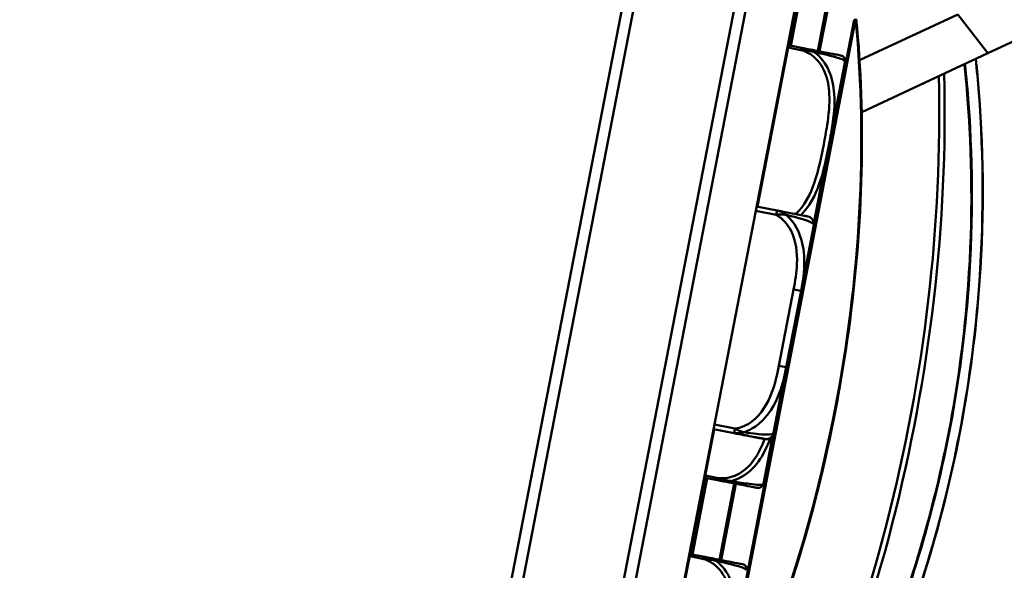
# Model space of a CAD drawing. Header units: inches. Extents: x 0.8 to 72.9, y -5.1 to 48.7.
# Tile 12 of 237: x 16.5 to 19.1, y 15 to 16.5. Entities that reach past the tile are written whole.
import ezdxf

# ---------------------------------------------------------------- set-up
doc = ezdxf.new("R2010")
doc.units = ezdxf.units.IN
doc.header["$MEASUREMENT"] = 0
for name, color, linetype, lineweight in [('Dimensions(ROSSANSI)', 7, 'Continuous', 25), ('Visible Edges(ROSSANSI)', 7, 'Continuous', 50), ('Visible Tangent Edges(ROSSANSI)', 7, 'Continuous', 50)]:
    doc.layers.add(name, color=color, linetype=linetype, lineweight=lineweight)
doc.styles.add('DEFAULT-ROSSANSI', font='arial.ttf')
doc.dimstyles.new('DEFAULT-ROSSANSI', dxfattribs={"dimtxt": 1, "dimasz": 0.098425, "dimexe": 0.125, "dimexo": 0.0625, "dimgap": 0.031496, "dimtad": 0, "dimtih": 1, "dimtoh": 1, "dimrnd": 1e-08, "dimzin": 0, "dimdsep": 46, "dimtxsty": 'DEFAULT-ROSSANSI', "dimcen": 0.09, "dimdle": 0.393701, "dimclrd": 7, "dimclre": 7, "dimclrt": 179, "dimadec": 0, "dimazin": 0, "dimtfac": 1, "dimtofl": 0, "dimtmove": 0, "dimatfit": 3, "dimfxl": 1, "dimtolj": 1, "dimtzin": 0, "dimlwd": 25, "dimlwe": 25, "dimarcsym": 0})

# ---------------------------------------------------------------- blocks, each defined once
blk = doc.blocks.new('*D7')
at = {"layer": 'Defpoints', "color": 0}
for p in [(18.0183, 23.6826), (3.2881, 10.3653), (16.4317, 7.8223)]:
    blk.add_point(p, dxfattribs=at)
at = {"layer": 'Dimensions(ROSSANSI)', "color": 7, "lineweight": 25}
for p, q in [((17.9569, 23.6945), (6.1804, 25.9729)), ((6.2845, 25.8526), (4.9257, 18.8296)), ((3.3068, 10.4619), (4.6655, 17.4849)), ((16.3704, 7.8342), (3.1653, 10.3891))]:
    blk.add_line(p, q, dxfattribs=at)
at = {"layer": 'Dimensions(ROSSANSI)', "color": 7}
for points in [[(6.2684, 25.8557), (6.3006, 25.8494), (6.3032, 25.9492)], [(3.2907, 10.4651), (3.3229, 10.4588), (3.2881, 10.3653)]]:
    blk.add_solid(points, dxfattribs=at)
at = {"layer": 'Dimensions(ROSSANSI)', "color": 179, "lineweight": 25, "insert": (0.8389, 18.7981), "char_height": 1, "attachment_point": 1, "style": 'DEFAULT-ROSSANSI'}
blk.add_mtext('\\A1;15.87 [403.2]', dxfattribs=at)
blk = doc.blocks.new('*D9')
at = {"layer": 'Defpoints', "color": 0}
for p in [(20.9572, 23.5647), (16.7247, 7.3336), (21.5914, 5.2728)]:
    blk.add_point(p, dxfattribs=at)
at = {"layer": 'Dimensions(ROSSANSI)', "color": 7, "lineweight": 25}
for p, q in [((21.0148, 23.5403), (28.1781, 20.5071)), ((28.0246, 20.4652), (24.0396, 11.0543)), ((21.6298, 5.3634), (23.4702, 9.7096)), ((16.7823, 7.3092), (21.7065, 5.2241))]:
    blk.add_line(p, q, dxfattribs=at)
at = {"layer": 'Dimensions(ROSSANSI)', "color": 7}
for points in [[(28.0095, 20.4716), (28.0397, 20.4588), (28.063, 20.5558)], [(21.6147, 5.3698), (21.6449, 5.357), (21.5914, 5.2728)]]:
    blk.add_solid(points, dxfattribs=at)
at = {"layer": 'Dimensions(ROSSANSI)', "color": 179, "lineweight": 25, "insert": (19.7982, 11.0228), "char_height": 1, "attachment_point": 1, "style": 'DEFAULT-ROSSANSI'}
blk.add_mtext('\\A1;16.60 [421.6]', dxfattribs=at)
blk = doc.blocks.new('*D12')
at = {"layer": 'Defpoints', "color": 0}
for p in [(20.3257, 29.7563), (14.3874, 23.4825), (20.8786, 23.3789), (14.3874, 8.0496)]:
    blk.add_point(p, dxfattribs=at)
at = {"layer": 'Dimensions(ROSSANSI)', "color": 7, "lineweight": 25}
for p, q in [((14.3874, 23.545), (14.3874, 30.679)), ((20.9029, 23.4365), (23.2112, 28.8877))]:
    blk.add_line(p, q, dxfattribs=at)
for start, end in [(81.16585, 89.74941), (67.30059, 75.85919)]:
    blk.add_arc((14.3874, 8.0496), 22.5044, start, end, dxfattribs=at)
at = {"layer": 'Dimensions(ROSSANSI)', "color": 7}
for points in [[(14.4858, 30.5373), (14.4859, 30.5702), (14.3874, 30.554)], [(23.0782, 28.8259), (23.0654, 28.7957), (23.1625, 28.7726)]]:
    blk.add_solid(points, dxfattribs=at)
at = {"layer": 'Dimensions(ROSSANSI)', "color": 179, "lineweight": 25, "insert": (17.875, 30.6151), "char_height": 1, "attachment_point": 1, "style": 'DEFAULT-ROSSANSI'}
blk.add_mtext('\\A1;23°', dxfattribs=at)
blk = doc.blocks.new('*D13')
at = {"layer": 'Defpoints', "color": 0}
for p in [(14.3874, 23.4825), (16.8244, 7.5198), (15.55, 3.9989), (14.3874, -5.0762)]:
    blk.add_point(p, dxfattribs=at)
at = {"layer": 'Dimensions(ROSSANSI)', "color": 7, "lineweight": 25}
for p, q in [((14.3874, 23.42), (14.3874, 3.9481)), ((16.8126, 7.4584), (16.1016, 3.7838))]:
    blk.add_line(p, q, dxfattribs=at)
for start, end in [(90, 91.37691), (79.66637, 89.38363)]:
    blk.add_arc((14.3874, -5.0762), 9.1493, start, end, dxfattribs=at)
at = {"layer": 'Dimensions(ROSSANSI)', "color": 7}
for points in [[(14.4857, 4.0561), (14.4859, 4.0889), (14.3874, 4.0731)], [(16.0316, 3.9408), (16.0256, 3.9085), (16.1253, 3.9065)]]:
    blk.add_solid(points, dxfattribs=at)
at = {"layer": 'Dimensions(ROSSANSI)', "color": 179, "lineweight": 25, "insert": (12.2684, 4.498), "char_height": 1, "attachment_point": 1, "style": 'DEFAULT-ROSSANSI'}
blk.add_mtext('\\A1;11°', dxfattribs=at)

msp = doc.modelspace()

# ---------------------------------------------------------------- linework, layer by layer
at = {"layer": 'Visible Edges(ROSSANSI)'}
for p, q in [((16.7017, 7.5436), (18.9287, 19.0541)), ((16.8244, 7.5198), (19.0514, 19.0304)), ((18.5949, 19.0028), (16.7596, 9.5167)), ((16.7947, 9.5405), (18.6186, 18.9676)), ((18.8719, 18.9186), (17.048, 9.4915)), ((18.6215, 16.7978), (18.4603, 15.9644)), ((19.4758, 16.5578), (19.061, 16.3639)), ((18.7268, 16.3457), (18.9825, 16.4652)), ((18.575, 16.3782), (18.5416, 16.3847)), ((18.7323, 16.2103), (19.061, 16.3639)), ((18.6076, 15.9203), (18.6887, 16.3394)), ((18.5117, 15.9544), (18.4583, 15.9648)), ((18.5741, 15.7446), (18.6073, 15.9159)), ((18.5357, 15.546), (18.5741, 15.7446)), ((18.5026, 15.3748), (18.5357, 15.546)), ((18.348, 15.384), (18.3125, 15.2008)), ((18.346, 15.3844), (18.3994, 15.3741)), ((18.3461, 15.385), (18.3996, 15.3746)), ((18.5024, 15.3742), (18.5026, 15.3748)), ((18.477, 15.2452), (18.5011, 15.37)), ((18.3236, 15.2581), (18.357, 15.2516)), ((18.3123, 15.1997), (18.2933, 15.1015)), ((18.3104, 15.2001), (18.3123, 15.1997)), ((18.3105, 15.2009), (18.3125, 15.2005)), ((18.3105, 15.2006), (18.3124, 15.2003)), ((18.3106, 15.2012), (18.3125, 15.2008)), ((18.2931, 15.1005), (18.2411, 14.8317)), ((18.2912, 15.1012), (18.2932, 15.1008)), ((18.2912, 15.101), (18.2932, 15.1006)), ((18.2912, 15.1008), (18.2931, 15.1005)), ((18.2913, 15.1013), (18.2932, 15.1009)), ((18.2914, 15.1019), (18.2933, 15.1015)), ((18.3185, 15.0528), (18.2851, 15.0592))]:
    msp.add_line(p, q, dxfattribs=at)
for centre, radius, start, end in [((18.6755, 16.3447), 0.0138, 355.5035, 79.05), ((18.6597, 16.345), 0.0295, 349.05, 354.922), ((18.5656, 16.3534), 0.124, 354.922, 355.5035), ((18.5879, 15.9196), 0.0197, 349.05, 79.05), ((18.4832, 15.3785), 0.0197, 259.05, 349.05), ((18.4831, 15.378), 0.0197, 259.05, 349.05), ((18.4627, 15.2452), 0.0138, 259.05, 342.5965), ((18.3576, 15.2782), 0.124, 342.5965, 343.178), ((18.448, 15.2508), 0.0295, 343.178, 349.05), ((18.419, 15.0193), 0.0138, 355.5035, 79.05), ((18.3091, 15.0279), 0.124, 354.922, 355.5035)]:
    msp.add_arc(centre, radius, start, end, dxfattribs=at)
for points, knots in [([(18.3342, 14.4684), (18.3938, 14.583), (18.4479, 14.7053), (18.5433, 14.9604), (18.5845, 15.0933), (18.6525, 15.3646), (18.6793, 15.503), (18.7174, 15.7801), (18.7287, 15.9188), (18.7353, 16.1911), (18.7307, 16.3247), (18.7182, 16.4533)], [1.0802358, 1.0802358, 1.0802358, 1.0802358, 1.27646, 1.27646, 1.4726842, 1.4726842, 1.6689084, 1.6689084, 1.8651326, 1.8651326, 2.0613568, 2.0613568, 2.0613568, 2.0613568]), ([(18.6781, 16.3582), (18.678, 16.3583), (18.6779, 16.3583), (18.6734, 16.3592), (18.6677, 16.3602), (18.6538, 16.3629), (18.6204, 16.3694), (18.6072, 16.372), (18.5913, 16.375), (18.575, 16.3782)], [1.0315402, 1.0315402, 1.0315402, 1.0315402, 1.2894252, 1.2894252, 1.2894252, 1.6107738, 1.6107738, 1.6107738, 1.7373496, 1.7373496, 1.7373496, 1.7373496]), ([(18.2025, 13.7869), (18.2592, 13.8504), (18.3149, 13.9177), (18.4294, 14.0684), (18.4879, 14.1528), (18.5995, 14.3319), (18.6527, 14.4266), (18.7773, 14.6784), (18.8438, 14.8422), (18.9335, 15.1304), (18.9638, 15.2503), (18.9873, 15.3716), (19.0107, 15.4929), (19.0274, 15.6155), (19.0516, 15.9164), (19.0511, 16.0932), (19.0356, 16.2917), (19.033, 16.3207), (19.03, 16.3494)], [0.205703, 0.205703, 0.205703, 0.205703, 1.01733, 1.01733, 1.924013, 1.924013, 2.830701, 2.830701, 4.215232, 4.215232, 5.153714, 5.153714, 5.153714, 6.092195, 6.092195, 7.476726, 7.476726, 7.715757, 7.715757, 7.715757, 7.715757]), ([(18.5917, 15.939), (18.5913, 15.939), (18.5908, 15.9391), (18.5869, 15.9399), (18.5819, 15.9409), (18.5716, 15.9428), (18.551, 15.9468), (18.5403, 15.9489), (18.5269, 15.9515), (18.5117, 15.9544)], [0.2569537, 0.2569537, 0.2569537, 0.2569537, 0.4371919, 0.4371919, 0.4371919, 0.6739428, 0.6739428, 0.6739428, 0.7963818, 0.7963818, 0.7963818, 0.7963818]), ([(18.3996, 15.3746), (18.4175, 15.3712), (18.433, 15.3682), (18.4445, 15.3659), (18.4622, 15.3625), (18.471, 15.3608), (18.4753, 15.36), (18.4787, 15.3593), (18.4792, 15.3592), (18.4795, 15.3592)], [-0.7968224, -0.7968224, -0.7968224, -0.7968224, -0.6514613, -0.6514613, -0.6514613, -0.427691, -0.427691, -0.427691, -0.2569517, -0.2569517, -0.2569517, -0.2569517]), ([(18.3994, 15.3741), (18.4174, 15.3706), (18.4329, 15.3676), (18.4444, 15.3654), (18.4621, 15.362), (18.4709, 15.3603), (18.4752, 15.3594), (18.4786, 15.3588), (18.4791, 15.3587), (18.4794, 15.3586)], [-0.7968224, -0.7968224, -0.7968224, -0.7968224, -0.6514613, -0.6514613, -0.6514613, -0.427691, -0.427691, -0.427691, -0.2569517, -0.2569517, -0.2569517, -0.2569517]), ([(18.357, 15.2516), (18.3672, 15.2497), (18.3774, 15.2477), (18.3866, 15.2459), (18.4036, 15.2426), (18.4178, 15.2399), (18.4282, 15.2379), (18.4385, 15.2359), (18.4453, 15.2346), (18.4499, 15.2337), (18.4563, 15.2324), (18.4584, 15.232), (18.4593, 15.2318), (18.46, 15.2317), (18.4601, 15.2317), (18.4601, 15.2317)], [0.3257308, 0.3257308, 0.3257308, 0.3257308, 0.4047738, 0.4047738, 0.4047738, 0.5505317, 0.5505317, 0.5505317, 0.6962896, 0.6962896, 0.6962896, 0.9025977, 0.9025977, 0.9025977, 1.0315402, 1.0315402, 1.0315402, 1.0315402]), ([(18.4217, 15.0328), (18.4216, 15.0328), (18.4214, 15.0329), (18.4169, 15.0337), (18.4113, 15.0348), (18.3974, 15.0375), (18.3639, 15.044), (18.3508, 15.0465), (18.3348, 15.0496), (18.3185, 15.0528)], [1.0315402, 1.0315402, 1.0315402, 1.0315402, 1.2894252, 1.2894252, 1.2894252, 1.6107738, 1.6107738, 1.6107738, 1.7373496, 1.7373496, 1.7373496, 1.7373496])]:
    msp.add_open_spline(points, degree=3, knots=knots, dxfattribs=at)
for points in [[(18.3124, 15.2001), (18.3124, 15.2), (18.3123, 15.1997)], [(18.3125, 15.2005), (18.3125, 15.2004), (18.3124, 15.2003)], [(18.3124, 15.2003), (18.3124, 15.2002), (18.3124, 15.2001)], [(18.3125, 15.2008), (18.3125, 15.2007), (18.3125, 15.2005)], [(18.2932, 15.1006), (18.2931, 15.1006), (18.2931, 15.1005)], [(18.2933, 15.1015), (18.2933, 15.1011), (18.2932, 15.1009)], [(18.2932, 15.1009), (18.2932, 15.1008), (18.2932, 15.1008)], [(18.2932, 15.1008), (18.2932, 15.1007), (18.2932, 15.1006)]]:
    msp.add_open_spline(points, degree=2, dxfattribs=at)
at = {"layer": 'Visible Tangent Edges(ROSSANSI)'}
for p, q in [((18.5475, 16.3835), (18.5901, 16.604)), ((18.6603, 16.5904), (18.6177, 16.3699)), ((18.6223, 16.369), (18.665, 16.5895)), ((18.9825, 16.4652), (19.061, 16.3639)), ((18.7129, 16.4514), (18.33, 14.4721)), ((18.3335, 14.4714), (18.7164, 16.4507)), ((18.7164, 16.4507), (18.7129, 16.4514)), ((18.5405, 16.3789), (18.5738, 16.3724)), ((18.5738, 16.3724), (18.575, 16.3782)), ((18.6076, 15.921), (18.6891, 16.3424)), ((18.4561, 15.9532), (18.5095, 15.9428)), ((18.5095, 15.9428), (18.5117, 15.9544)), ((18.5548, 15.7484), (18.5164, 15.5498)), ((18.5548, 15.7484), (18.5741, 15.7446)), ((18.5164, 15.5498), (18.5357, 15.546)), ((18.4018, 15.3862), (18.3484, 15.3966)), ((18.3994, 15.3741), (18.3996, 15.3746)), ((18.3996, 15.3746), (18.4018, 15.3862)), ((18.4763, 15.2423), (18.5009, 15.3694)), ((18.291, 15.0581), (18.3295, 15.257)), ((18.3581, 15.2574), (18.3247, 15.2639)), ((18.357, 15.2516), (18.3581, 15.2574)), ((18.3997, 15.2434), (18.3612, 15.0445)), ((18.3659, 15.0436), (18.4043, 15.2425)), ((18.3104, 15.2005), (18.3124, 15.2001)), ((18.284, 15.0534), (18.3174, 15.047)), ((18.3174, 15.047), (18.3185, 15.0528))]:
    msp.add_line(p, q, dxfattribs=at)
for centre, major_axis, ratio, start_param, end_param in [((18.7083, 16.4523), (0.00995, 0.00097), 0.391996, 5.635983, 6.283185), ((17.4972, 15.6599), (-0.4064, -2.1006), 0.5547, 1.080236, 2.061357), ((17.5217, 15.6552), (-0.4653, -2.4049), 0.5547, 0.976398, 1.949366), ((17.5299, 15.6536), (0.4672, 2.4148), 0.5547, 4.11799, 5.093257)]:
    msp.add_ellipse(centre, major_axis=major_axis, ratio=ratio, start_param=start_param, end_param=end_param, dxfattribs=at)
for points, knots in [([(18.6084, 16.3671), (18.6065, 16.3682), (18.6046, 16.3693), (18.6004, 16.3712), (18.5981, 16.3722), (18.5945, 16.3735), (18.5931, 16.3739), (18.5909, 16.3746), (18.5902, 16.3748), (18.5884, 16.3753), (18.5873, 16.3756), (18.5844, 16.3763), (18.5826, 16.3767), (18.5788, 16.3774), (18.5769, 16.3778), (18.575, 16.3782)], [-0.00026741, -0.00026741, -0.00026741, -0.00026741, 0.01456352, 0.01456352, 0.03151317, 0.03151317, 0.04210669, 0.04210669, 0.04740346, 0.04740346, 0.05587828, 0.05587828, 0.06943799, 0.06943799, 0.0844808, 0.0844808, 0.0844808, 0.0844808]), ([(18.5738, 16.3724), (18.5839, 16.3698), (18.5936, 16.3652), (18.602, 16.3591), (18.6175, 16.3478), (18.629, 16.3314), (18.6363, 16.3136), (18.6436, 16.2957), (18.6469, 16.2766), (18.6479, 16.2574), (18.6493, 16.2303), (18.6462, 16.2031), (18.6421, 16.1763), (18.6395, 16.1596), (18.6364, 16.1429), (18.6332, 16.1263), (18.6268, 16.0931), (18.6201, 16.0599), (18.6092, 16.0277), (18.5988, 15.9969), (18.5833, 15.966), (18.5595, 15.9449)], [0.325731, 0.325731, 0.325731, 0.325731, 0.404774, 0.404774, 0.404774, 0.550532, 0.550532, 0.550532, 0.69629, 0.69629, 0.69629, 0.902598, 0.902598, 0.902598, 1.03154, 1.03154, 1.03154, 1.289425, 1.289425, 1.289425, 1.535391, 1.535391, 1.535391, 1.535391]), ([(18.5732, 15.9421), (18.5963, 15.9642), (18.6115, 15.9942), (18.6217, 16.0234), (18.6335, 16.0567), (18.6402, 16.0903), (18.6467, 16.1237), (18.6499, 16.1404), (18.6529, 16.1572), (18.6555, 16.1742), (18.6596, 16.2014), (18.6626, 16.2295), (18.6607, 16.2581), (18.6593, 16.2782), (18.6553, 16.2987), (18.6469, 16.3179), (18.6386, 16.337), (18.6257, 16.3548), (18.6084, 16.3671)], [-1.515645, -1.515645, -1.515645, -1.515645, -1.289425, -1.289425, -1.289425, -1.03154, -1.03154, -1.03154, -0.902598, -0.902598, -0.902598, -0.69629, -0.69629, -0.69629, -0.550532, -0.550532, -0.550532, -0.405761, -0.405761, -0.405761, -0.405761]), ([(18.5738, 16.3724), (18.5758, 16.3721), (18.5778, 16.3719), (18.5816, 16.3714), (18.5834, 16.3713), (18.5864, 16.3709), (18.5875, 16.3708), (18.5894, 16.3706), (18.5902, 16.3705), (18.5923, 16.3703), (18.5938, 16.3701), (18.5976, 16.3695), (18.6, 16.3691), (18.6044, 16.3682), (18.6064, 16.3677), (18.6084, 16.3671)], [-0.0844808, -0.0844808, -0.0844808, -0.0844808, -0.06943799, -0.06943799, -0.05587828, -0.05587828, -0.04740346, -0.04740346, -0.04210669, -0.04210669, -0.03151317, -0.03151317, -0.01456352, -0.01456352, 0.00026741, 0.00026741, 0.00026741, 0.00026741]), ([(18.6084, 16.3671), (18.6144, 16.3658), (18.6203, 16.3646), (18.6257, 16.3633), (18.6631, 16.355), (18.6783, 16.3499), (18.6843, 16.347), (18.6892, 16.3447), (18.6892, 16.3436), (18.6892, 16.3436)], [-1.6573193, -1.6573193, -1.6573193, -1.6573193, -1.6107738, -1.6107738, -1.6107738, -1.2894252, -1.2894252, -1.2894252, -1.0315402, -1.0315402, -1.0315402, -1.0315402]), ([(19.0295, 16.3492), (19.0325, 16.3201), (19.0352, 16.2908), (19.0506, 16.0922), (19.0511, 15.9157), (19.0269, 15.6152), (19.0103, 15.4928), (18.9869, 15.3717), (18.9634, 15.2506), (18.9332, 15.1308), (18.8436, 14.843), (18.7772, 14.6794), (18.6528, 14.428), (18.5998, 14.3334), (18.4883, 14.1545), (18.4299, 14.0702), (18.3156, 13.9197), (18.2601, 13.8526), (18.2035, 13.7891)], [-7.718727, -7.718727, -7.718727, -7.718727, -7.476726, -7.476726, -6.092195, -6.092195, -5.153714, -5.153714, -5.153714, -4.215232, -4.215232, -2.830701, -2.830701, -1.924013, -1.924013, -1.01733, -1.01733, -0.205703, -0.205703, -0.205703, -0.205703]), ([(19, 16.3354), (19.0037, 16.301), (19.0068, 16.2663), (19.0213, 16.0691), (19.0214, 15.8998), (18.9978, 15.6112), (18.9818, 15.4935), (18.9592, 15.3771), (18.9367, 15.2606), (18.9077, 15.1454), (18.822, 14.8689), (18.7587, 14.7118), (18.6393, 14.4681), (18.5877, 14.3753), (18.4793, 14.1998), (18.4224, 14.1171), (18.3151, 13.9745), (18.2651, 13.9131), (18.2142, 13.8548)], [2.448072, 2.448072, 2.448072, 2.448072, 2.735767, 2.735767, 4.066581, 4.066581, 4.970623, 4.970623, 4.970623, 5.874664, 5.874664, 7.205478, 7.205478, 8.095734, 8.095734, 8.985984, 8.985984, 9.724261, 9.724261, 9.724261, 9.724261]), ([(18.2145, 13.852), (18.2654, 13.9104), (18.3155, 13.9719), (18.423, 14.1147), (18.4799, 14.1976), (18.5884, 14.3734), (18.6401, 14.4664), (18.7597, 14.7105), (18.823, 14.8678), (18.9089, 15.1448), (18.9379, 15.2601), (18.9605, 15.3768), (18.983, 15.4935), (18.9991, 15.6114), (19.0228, 15.9004), (19.0227, 16.07), (19.0082, 16.2673), (19.0051, 16.3019), (19.0015, 16.3361)], [-9.724261, -9.724261, -9.724261, -9.724261, -8.985984, -8.985984, -8.095734, -8.095734, -7.205478, -7.205478, -5.874664, -5.874664, -4.970623, -4.970623, -4.970623, -4.066581, -4.066581, -2.735767, -2.735767, -2.449812, -2.449812, -2.449812, -2.449812]), ([(18.5095, 15.9428), (18.511, 15.9431), (18.5125, 15.9433), (18.5154, 15.9437), (18.5168, 15.9438), (18.519, 15.9439), (18.5199, 15.944), (18.5213, 15.944), (18.5218, 15.944), (18.5235, 15.9441), (18.5245, 15.944), (18.5274, 15.944), (18.5291, 15.9438), (18.5322, 15.9435), (18.5337, 15.9432), (18.5351, 15.9429)], [-0.0532704, -0.0532704, -0.0532704, -0.0532704, -0.04377373, -0.04377373, -0.03521335, -0.03521335, -0.02986312, -0.02986312, -0.02651922, -0.02651922, -0.01983142, -0.01983142, -0.00913095, -0.00913095, 0.00023197, 0.00023197, 0.00023197, 0.00023197]), ([(18.5095, 15.9428), (18.5263, 15.9337), (18.5395, 15.9185), (18.5481, 15.9013), (18.5613, 15.8749), (18.5646, 15.8446), (18.5634, 15.8152), (18.5625, 15.7928), (18.559, 15.7704), (18.5548, 15.7484)], [-0.7968224, -0.7968224, -0.7968224, -0.7968224, -0.6514613, -0.6514613, -0.6514613, -0.427691, -0.427691, -0.427691, -0.2569517, -0.2569517, -0.2569517, -0.2569517]), ([(18.5351, 15.9429), (18.5339, 15.944), (18.5326, 15.945), (18.5297, 15.9471), (18.5282, 15.948), (18.5256, 15.9495), (18.5246, 15.95), (18.5231, 15.9507), (18.5226, 15.9509), (18.5213, 15.9515), (18.5205, 15.9518), (18.5185, 15.9526), (18.5172, 15.953), (18.5145, 15.9538), (18.5131, 15.9542), (18.5117, 15.9544)], [-0.00023197, -0.00023197, -0.00023197, -0.00023197, 0.00913095, 0.00913095, 0.01983142, 0.01983142, 0.02651922, 0.02651922, 0.02986312, 0.02986312, 0.03521335, 0.03521335, 0.04377373, 0.04377373, 0.0532704, 0.0532704, 0.0532704, 0.0532704]), ([(18.5351, 15.9429), (18.5477, 15.94), (18.5592, 15.9371), (18.5884, 15.9289), (18.5985, 15.9247), (18.6069, 15.9191), (18.6078, 15.9172), (18.6073, 15.9159)], [-0.7478145, -0.7478145, -0.7478145, -0.7478145, -0.6493253, -0.6493253, -0.427691, -0.427691, -0.2569537, -0.2569537, -0.2569537, -0.2569537]), ([(18.5741, 15.7446), (18.5819, 15.7843), (18.5872, 15.8265), (18.5711, 15.8965), (18.5576, 15.9239), (18.5351, 15.9429)], [0.2569517, 0.2569517, 0.2569517, 0.2569517, 0.5559983, 0.5559983, 0.7482818, 0.7482818, 0.7482818, 0.7482818]), ([(18.5164, 15.5498), (18.5119, 15.5265), (18.5064, 15.5032), (18.4981, 15.481), (18.4873, 15.4518), (18.4711, 15.4235), (18.4461, 15.4046), (18.4332, 15.3949), (18.4179, 15.3881), (18.4018, 15.3862)], [0.2569537, 0.2569537, 0.2569537, 0.2569537, 0.4371919, 0.4371919, 0.4371919, 0.6739428, 0.6739428, 0.6739428, 0.7963818, 0.7963818, 0.7963818, 0.7963818]), ([(18.4255, 15.3766), (18.4397, 15.3816), (18.4532, 15.3892), (18.4899, 15.4198), (18.5064, 15.449), (18.5259, 15.5005), (18.5316, 15.523), (18.5357, 15.546)], [-0.7478145, -0.7478145, -0.7478145, -0.7478145, -0.6493253, -0.6493253, -0.427691, -0.427691, -0.2569537, -0.2569537, -0.2569537, -0.2569537]), ([(18.3996, 15.3746), (18.4009, 15.3744), (18.4024, 15.3742), (18.4051, 15.3739), (18.4065, 15.3738), (18.4087, 15.3738), (18.4096, 15.3738), (18.411, 15.3738), (18.4115, 15.3738), (18.4132, 15.3739), (18.4143, 15.3741), (18.4172, 15.3744), (18.419, 15.3748), (18.4224, 15.3756), (18.424, 15.376), (18.4255, 15.3766)], [-0.0532704, -0.0532704, -0.0532704, -0.0532704, -0.04377373, -0.04377373, -0.03521335, -0.03521335, -0.02986312, -0.02986312, -0.02651922, -0.02651922, -0.01983142, -0.01983142, -0.00913095, -0.00913095, 0.00023197, 0.00023197, 0.00023197, 0.00023197]), ([(18.4255, 15.3766), (18.4241, 15.3768), (18.4227, 15.3772), (18.4196, 15.378), (18.418, 15.3785), (18.4153, 15.3795), (18.4143, 15.3799), (18.4128, 15.3805), (18.4123, 15.3807), (18.411, 15.3813), (18.4102, 15.3817), (18.4082, 15.3826), (18.407, 15.3833), (18.4044, 15.3847), (18.4031, 15.3854), (18.4018, 15.3862)], [-0.00023197, -0.00023197, -0.00023197, -0.00023197, 0.00913095, 0.00913095, 0.01983142, 0.01983142, 0.02651922, 0.02651922, 0.02986312, 0.02986312, 0.03521335, 0.03521335, 0.04377373, 0.04377373, 0.0532704, 0.0532704, 0.0532704, 0.0532704]), ([(18.5026, 15.3748), (18.5022, 15.3724), (18.4988, 15.3697), (18.4693, 15.3707), (18.451, 15.3726), (18.4255, 15.3766)], [0.2569517, 0.2569517, 0.2569517, 0.2569517, 0.5559983, 0.5559983, 0.7482818, 0.7482818, 0.7482818, 0.7482818]), ([(18.4788, 15.3587), (18.4651, 15.3207), (18.4432, 15.2834), (18.4069, 15.2658), (18.3918, 15.2584), (18.3746, 15.2552), (18.3581, 15.2574)], [1.3060981, 1.3060981, 1.3060981, 1.3060981, 1.6107738, 1.6107738, 1.6107738, 1.7373496, 1.7373496, 1.7373496, 1.7373496]), ([(18.3921, 15.2495), (18.3988, 15.2511), (18.4053, 15.2534), (18.4115, 15.2562), (18.4544, 15.2761), (18.4789, 15.3192), (18.4935, 15.3607), (18.4936, 15.3609), (18.4937, 15.3612), (18.4938, 15.3614)], [-1.6573193, -1.6573193, -1.6573193, -1.6573193, -1.6107738, -1.6107738, -1.6107738, -1.2894252, -1.2894252, -1.2894252, -1.2877113, -1.2877113, -1.2877113, -1.2877113]), ([(18.3994, 15.3741), (18.4008, 15.3738), (18.4023, 15.3736), (18.4047, 15.3734), (18.4056, 15.3733), (18.4066, 15.3733)], [-0.0532704, -0.0532704, -0.0532704, -0.0532704, -0.04377373, -0.04377373, -0.03761135, -0.03761135, -0.03761135, -0.03761135]), ([(18.357, 15.2516), (18.3589, 15.2513), (18.3609, 15.2509), (18.3646, 15.2502), (18.3664, 15.2499), (18.3694, 15.2495), (18.3706, 15.2493), (18.3724, 15.2491), (18.3732, 15.2491), (18.3754, 15.2489), (18.3769, 15.2488), (18.3808, 15.2486), (18.3832, 15.2486), (18.3878, 15.2489), (18.39, 15.2491), (18.3921, 15.2495)], [-0.0844808, -0.0844808, -0.0844808, -0.0844808, -0.06943799, -0.06943799, -0.05587828, -0.05587828, -0.04740346, -0.04740346, -0.04210669, -0.04210669, -0.03151317, -0.03151317, -0.01456352, -0.01456352, 0.00026741, 0.00026741, 0.00026741, 0.00026741]), ([(18.3921, 15.2495), (18.3901, 15.2497), (18.388, 15.2499), (18.3836, 15.2507), (18.3813, 15.2512), (18.3775, 15.2521), (18.3761, 15.2525), (18.374, 15.2531), (18.3733, 15.2533), (18.3714, 15.2538), (18.3703, 15.2541), (18.3674, 15.2549), (18.3657, 15.2554), (18.362, 15.2565), (18.36, 15.257), (18.3581, 15.2574)], [-0.00026741, -0.00026741, -0.00026741, -0.00026741, 0.01456352, 0.01456352, 0.03151317, 0.03151317, 0.04210669, 0.04210669, 0.04740346, 0.04740346, 0.05587828, 0.05587828, 0.06943799, 0.06943799, 0.0844808, 0.0844808, 0.0844808, 0.0844808]), ([(18.4759, 15.2411), (18.4759, 15.2411), (18.4757, 15.2409), (18.4749, 15.2406), (18.4737, 15.2402), (18.4711, 15.2395), (18.4636, 15.2397), (18.4584, 15.2399), (18.4506, 15.2406), (18.4388, 15.2421), (18.4271, 15.2437), (18.4112, 15.2461), (18.3921, 15.2495)], [-1.0315402, -1.0315402, -1.0315402, -1.0315402, -0.9025977, -0.9025977, -0.9025977, -0.6962896, -0.6962896, -0.6962896, -0.5505317, -0.5505317, -0.5505317, -0.4057611, -0.4057611, -0.4057611, -0.4057611]), ([(18.3174, 15.047), (18.3275, 15.0444), (18.3372, 15.0398), (18.3456, 15.0337), (18.361, 15.0224), (18.3725, 15.006), (18.3798, 14.9882), (18.3871, 14.9703), (18.3905, 14.9511), (18.3915, 14.932), (18.3929, 14.9048), (18.3898, 14.8776), (18.3856, 14.8509), (18.383, 14.8342), (18.38, 14.8175), (18.3768, 14.8009), (18.3704, 14.7677), (18.3637, 14.7345), (18.3528, 14.7023), (18.3392, 14.6621), (18.3169, 14.6217), (18.2786, 14.603), (18.2635, 14.5957), (18.2464, 14.5925), (18.2299, 14.5947)], [0.325731, 0.325731, 0.325731, 0.325731, 0.404774, 0.404774, 0.404774, 0.550532, 0.550532, 0.550532, 0.69629, 0.69629, 0.69629, 0.902598, 0.902598, 0.902598, 1.03154, 1.03154, 1.03154, 1.289425, 1.289425, 1.289425, 1.610774, 1.610774, 1.610774, 1.73735, 1.73735, 1.73735, 1.73735]), ([(18.2639, 14.5868), (18.2705, 14.5884), (18.277, 14.5907), (18.2833, 14.5935), (18.3261, 14.6134), (18.3507, 14.6565), (18.3653, 14.698), (18.377, 14.7313), (18.3838, 14.7648), (18.3902, 14.7983), (18.3935, 14.815), (18.3965, 14.8318), (18.3991, 14.8488), (18.4032, 14.876), (18.4062, 14.9041), (18.4042, 14.9326), (18.4028, 14.9528), (18.3989, 14.9733), (18.3905, 14.9925), (18.3822, 15.0116), (18.3692, 15.0294), (18.3519, 15.0417)], [-1.657319, -1.657319, -1.657319, -1.657319, -1.610774, -1.610774, -1.610774, -1.289425, -1.289425, -1.289425, -1.03154, -1.03154, -1.03154, -0.902598, -0.902598, -0.902598, -0.69629, -0.69629, -0.69629, -0.550532, -0.550532, -0.550532, -0.405761, -0.405761, -0.405761, -0.405761]), ([(18.3174, 15.047), (18.3194, 15.0467), (18.3213, 15.0464), (18.3251, 15.046), (18.327, 15.0458), (18.33, 15.0455), (18.3311, 15.0454), (18.333, 15.0452), (18.3337, 15.0451), (18.3359, 15.0449), (18.3374, 15.0447), (18.3412, 15.0441), (18.3435, 15.0437), (18.3479, 15.0428), (18.3499, 15.0423), (18.3519, 15.0417)], [-0.0844808, -0.0844808, -0.0844808, -0.0844808, -0.06943799, -0.06943799, -0.05587828, -0.05587828, -0.04740346, -0.04740346, -0.04210669, -0.04210669, -0.03151317, -0.03151317, -0.01456352, -0.01456352, 0.00026741, 0.00026741, 0.00026741, 0.00026741]), ([(18.3519, 15.0417), (18.35, 15.0428), (18.3481, 15.0439), (18.344, 15.0458), (18.3417, 15.0467), (18.338, 15.048), (18.3366, 15.0485), (18.3345, 15.0491), (18.3338, 15.0493), (18.332, 15.0498), (18.3308, 15.0501), (18.3279, 15.0508), (18.3261, 15.0512), (18.3224, 15.052), (18.3205, 15.0524), (18.3185, 15.0528)], [-0.00026741, -0.00026741, -0.00026741, -0.00026741, 0.01456352, 0.01456352, 0.03151317, 0.03151317, 0.04210669, 0.04210669, 0.04740346, 0.04740346, 0.05587828, 0.05587828, 0.06943799, 0.06943799, 0.0844808, 0.0844808, 0.0844808, 0.0844808]), ([(18.3519, 15.0417), (18.358, 15.0404), (18.3638, 15.0391), (18.3692, 15.0379), (18.4067, 15.0296), (18.4219, 15.0245), (18.4279, 15.0216), (18.4327, 15.0192), (18.4328, 15.0182), (18.4328, 15.0182)], [-1.6573193, -1.6573193, -1.6573193, -1.6573193, -1.6107738, -1.6107738, -1.6107738, -1.2894252, -1.2894252, -1.2894252, -1.0315402, -1.0315402, -1.0315402, -1.0315402])]:
    msp.add_open_spline(points, degree=3, knots=knots, dxfattribs=at)
msp.add_open_spline([(18.5024, 15.3742), (18.5024, 15.3741), (18.5024, 15.374), (18.5024, 15.3739)], degree=3, dxfattribs=at)

# ---------------------------------------------------------------- dimensions: what is measured, and where the dimension line sits
at = {"layer": 'Dimensions(ROSSANSI)', "color": 7, "lineweight": 25}
for base, center, p1, picture, middle in [((20.3257, 29.7563), (14.3874, 8.0496), (20.8786, 23.3789), '*D12', (18.8644, 30.1041)), ((15.55, 3.9989), (14.3874, -5.0762), (16.8244, 7.5198), '*D13', (13.2022, 3.996))]:
    dim = msp.add_angular_dim_3p(base=base, center=center, p1=p1, p2=(14.3874, 23.4825), dimstyle='DEFAULT-ROSSANSI', override={"dimadec": 0, "dimtp": 0, "dimtm": 0, "dimtdec": 0}, dxfattribs=at)
    dim.commit()
    dim.dimension.update_dxf_attribs({"geometry": picture, "text_midpoint": middle, "dimtype": 165})
for base, p1, p2, angle, picture, middle in [((3.2881, 10.3653), (18.0183, 23.6826), (16.4317, 7.8223), 79.05, '*D7', (4.7956, 18.1573)), ((21.5914, 5.2728), (20.9572, 23.5647), (16.7247, 7.3336), 67.05, '*D9', (23.7549, 10.3819))]:
    dim = msp.add_linear_dim(base=base, p1=p1, p2=p2, angle=angle, dimstyle='DEFAULT-ROSSANSI', override={"dimdec": 2, "dimtp": 0, "dimtm": 0, "dimtdec": 2, "dimatfit": 1}, dxfattribs=at)
    dim.commit()
    dim.dimension.update_dxf_attribs({"geometry": picture, "text_midpoint": middle, "dimtype": 160})

doc.saveas('drawing.dxf')
